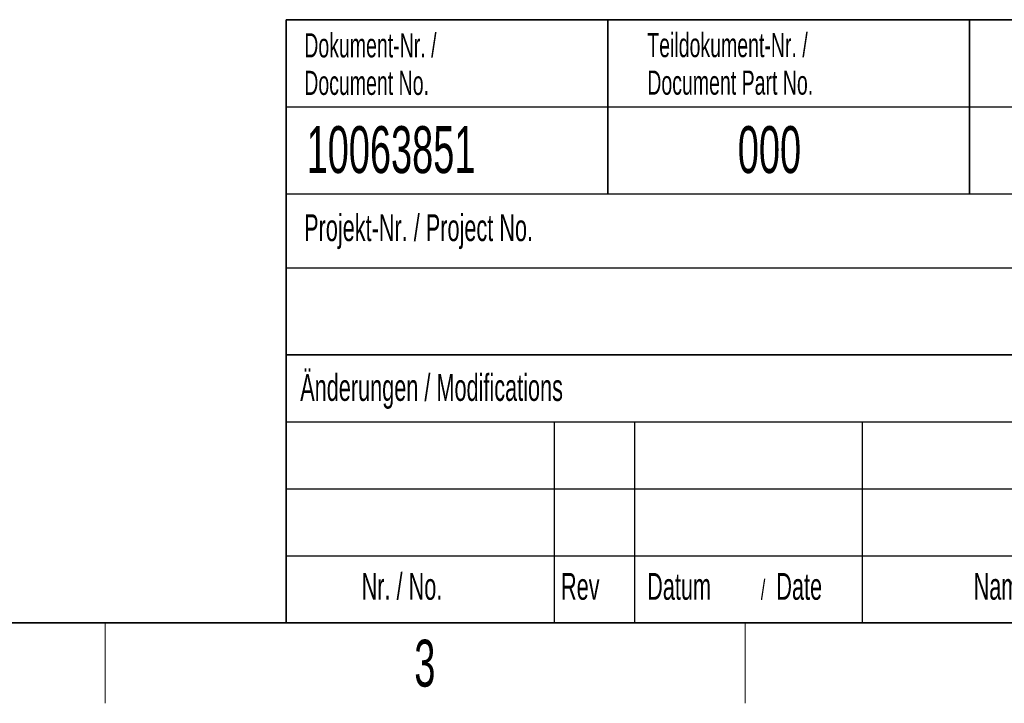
# Paper-space layout 'Blatt2' of a CAD drawing. Header units: millimetres. Extents: x 5 to 418, y 2 to 292.
# Tile 2 of 87: x 115 to 189, y 6 to 57. Entities that reach past the tile are written whole.
import ezdxf

# ---------------------------------------------------------------- set-up
doc = ezdxf.new("R2010")
doc.units = ezdxf.units.MM
doc.layers.add('SLD-0', color=7, linetype='Continuous')
doc.styles.add('SLDTEXTSTYLE0', font='TXT', dxfattribs={"width": 0.605})

psp = doc.layouts.new('Blatt2')

# ---------------------------------------------------------------- linework, layer by layer
at = {"layer": 'SLD-0', "lineweight": 35}
for p, q in [((135, 57), (408, 57)), ((135, 57), (135, 12)), ((159, 57), (159, 44)), ((186, 57), (186, 44)), ((135, 32), (202.5, 32)), ((26, 12), (408, 12)), ((135, 12), (408, 12))]:
    psp.add_line(p, q, dxfattribs=at)
at = {"layer": 'SLD-0'}
for p, q in [((135, 50.5), (202.5, 50.5)), ((135, 38.5), (202.5, 38.5)), ((135, 27), (202.5, 27)), ((155, 27), (155, 12)), ((161, 27), (161, 12)), ((178, 27), (178, 12)), ((135, 22), (202.5, 22)), ((135, 17), (202.5, 17))]:
    psp.add_line(p, q, dxfattribs=at)
at = {"layer": 'SLD-0', "lineweight": 25}
psp.add_line((135, 44), (202.5, 44), dxfattribs=at)
at = {"layer": 'SLD-0', "lineweight": 18}
for p, q in [((121.5, 6), (121.5, 12)), ((169.25, 6), (169.25, 12))]:
    psp.add_line(p, q, dxfattribs=at)

# ---------------------------------------------------------------- texts
at = {"layer": 'SLD-0', "style": 'SLDTEXTSTYLE0'}
for s, insert, char_height, attachment_point in [('Dokument-Nr. /', (136.354, 55.989), 1.8, 1), ('Teildokument-Nr. /', (161.955, 56.007), 1.8, 1), ('Document No.', (136.354, 53.189), 1.8, 1), ('Document Part No.', (161.955, 53.207), 1.8, 1), ('10063851', (136.53, 49.058), 3.5, 1), ('000', (168.711, 49.058), 3.5, 1), ('Projekt-Nr. / Project No.', (136.345, 42.483), 2, 1), ('Änderungen / Modifications', (136.053, 30.562), 2, 1), ('Nr. / No.', (140.636, 15.724), 2, 1), ('Rev', (155.518, 15.724), 2, 1), ('Datum', (161.946, 15.724), 2, 1), ('Date', (171.585, 15.724), 2, 1), ('Name', (186.311, 15.729), 2, 1), ('/', (170.429, 15.224), 1.5, 1), ('3', (145.353, 10.743), 3.5, 2)]:
    psp.add_mtext(s, dxfattribs=dict(at, insert=insert, char_height=char_height, attachment_point=attachment_point))

doc.saveas('drawing.dxf')
